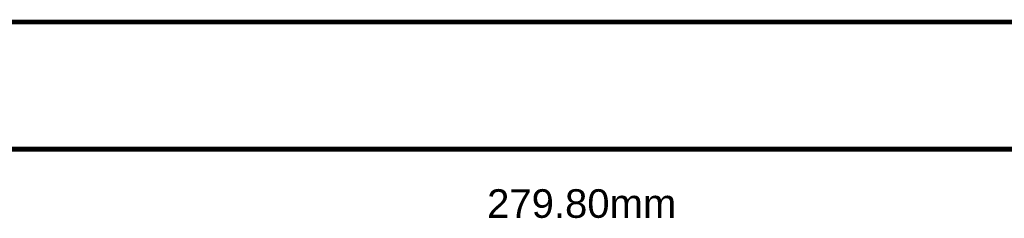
# Model space of a CAD drawing. Header units: inches. Extents: x -11.9 to 0, y -4.1 to 7.1.
# Tile 22 of 54: x -6.7 to -4.7, y -0.4 to 0. Entities that reach past the tile are written whole.
import ezdxf

# ---------------------------------------------------------------- set-up
doc = ezdxf.new("R2010")
doc.units = ezdxf.units.IN
doc.header["$MEASUREMENT"] = 0
doc.layers.add('Mechanical2', color=216, linetype='Continuous')
doc.styles.add('Arial', font='txt', dxfattribs={"height": 0.2})

msp = doc.modelspace()

# ---------------------------------------------------------------- linework, layer by layer
at = {"layer": 'Mechanical2', "const_width": 0.01}
for points in [[(-11.8437, 0), (-4.1419, 0)], [(-11.0157, -0.2667), (-5.5079, -0.2667)], [(-5.5079, -0.2667), (0, -0.2667)]]:
    msp.add_lwpolyline(points, dxfattribs=at)
at = {"layer": 'Mechanical2', "const_width": 0.005}
msp.add_lwpolyline([(-5.5104, -0.2667, 1), (-5.5054, -0.2667, 1)], format="xyb", close=True, dxfattribs=at)
msp.add_lwpolyline([(-5.5104, -0.2667, 1), (-5.5054, -0.2667, 1)], format="xyb", close=True, dxfattribs=at)

# ---------------------------------------------------------------- texts
at = {"layer": 'Mechanical2', "style": 'Arial'}
msp.add_text('279.80mm', height=0.06, dxfattribs=at).set_placement((-5.7488, -0.4107))

doc.saveas('drawing.dxf')
